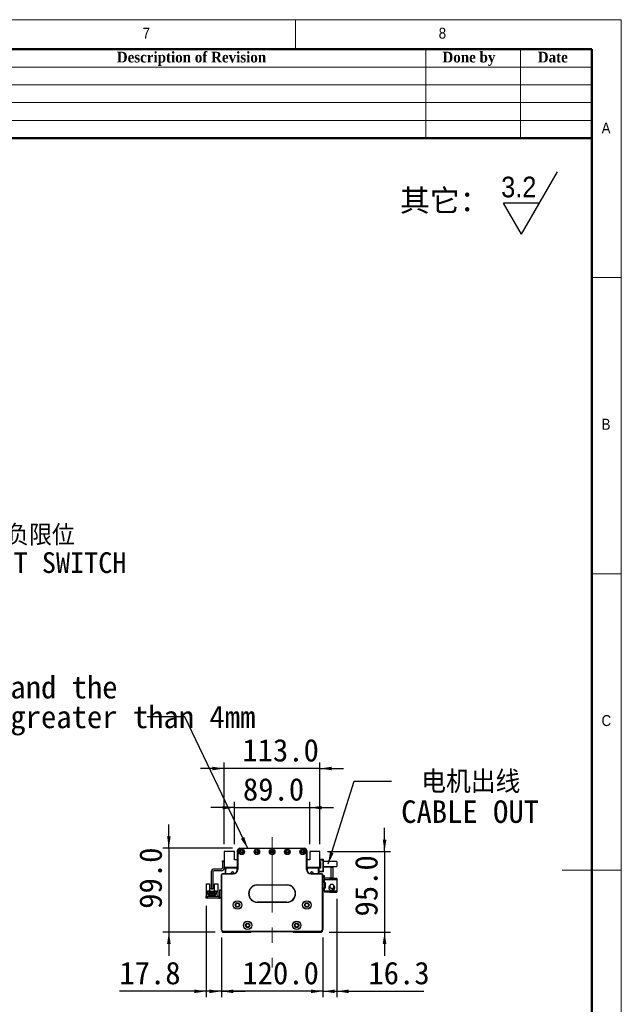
# Model space of a CAD drawing. Header units: millimetres. Extents: x 35 to 2905, y 35 to 2044.
# Tile 6 of 6: x 2194 to 2905, y 881 to 2044. Entities that reach past the tile are written whole.
import ezdxf

# ---------------------------------------------------------------- set-up
doc = ezdxf.new("R2010")
doc.units = ezdxf.units.MM
doc.header["$LTSCALE"] = 7
doc.linetypes.add('CENTERX2', pattern=[20.32, 12.7, -2.54, 2.54, -2.54])
doc.layers.add('DIMNS', color=7, linetype='Continuous')
doc.styles.add('SLDTEXTSTYLE0', font='arial.ttf', dxfattribs={"bigfont": 'bigfont'})
doc.styles.add('SLDTEXTSTYLE1', font='Gothic.ttf', dxfattribs={"width": 0.913})
doc.styles.add('SLDTEXTSTYLE2', font='timesbd.ttf', dxfattribs={"width": 0.933})
doc.styles.add('SLDTEXTSTYLE8', font='txt')
doc.styles.add('SLDTEXTSTYLE9', font='txt', dxfattribs={"bigfont": 'bigfont'})
doc.dimstyles.new('SLDDIMSTYLE1', dxfattribs={"dimtxt": 26.6, "dimasz": 14, "dimexe": 0, "dimexo": 0.0625, "dimgap": 6.65, "dimtad": 2, "dimdec": 1, "dimrnd": 1e-09, "dimzin": 4, "dimdsep": 46, "dimtxsty": 'SLDTEXTSTYLE8', "dimsah": 1, "dimcen": 0.09, "dimadec": 0, "dimazin": 1, "dimtfac": 1, "dimtdec": 1, "dimtmove": 0, "dimatfit": 0, "dimfxl": 0, "dimfrac": 2, "dimtolj": 1, "dimtzin": 12, "dimarcsym": 0})
doc.dimstyles.new('SLDDIMSTYLE2', dxfattribs={"dimtxt": 26.6, "dimasz": 14, "dimexe": 0, "dimexo": 0.0625, "dimgap": 6.65, "dimtad": 2, "dimdec": 1, "dimrnd": 1e-09, "dimzin": 12, "dimdsep": 46, "dimtxsty": 'SLDTEXTSTYLE8', "dimsah": 1, "dimcen": 0.09, "dimadec": 0, "dimazin": 3, "dimtfac": 1, "dimtdec": 1, "dimtmove": 0, "dimatfit": 0, "dimfxl": 0, "dimfrac": 2, "dimtolj": 1, "dimtzin": 12, "dimarcsym": 0})
doc.dimstyles.new('SLDDIMSTYLE3', dxfattribs={"dimtxt": 0.18, "dimasz": 14, "dimexe": 0, "dimexo": 0.0625, "dimgap": 0, "dimtad": 0, "dimtih": 1, "dimtoh": 1, "dimdec": 0, "dimrnd": 1e-09, "dimzin": 0, "dimdsep": 46, "dimtxsty": 'Standard', "dimsah": 1, "dimcen": 0.09, "dimadec": 0, "dimazin": 0, "dimtfac": 14, "dimtdec": 0, "dimtofl": 0, "dimtmove": 0, "dimatfit": 3, "dimfxl": 0, "dimfrac": 2, "dimtolj": 1, "dimtzin": 0, "dimarcsym": 0})

# ---------------------------------------------------------------- blocks, each defined once
blk = doc.blocks.new('SW_SFSYMBOL_0')
at = {"layer": 'DIMNS', "color": 0}
for p, q in [((24, -36.7), (66.5, 36.8)), ((24, -36.7), (2.8, 0)), ((45.3, 0), (2.8, 0))]:
    blk.add_line(p, q, dxfattribs=at)
at = {"layer": 'DIMNS', "color": 0, "insert": (0, 31.3), "char_height": 24.5, "attachment_point": 1, "style": 'SLDTEXTSTYLE1'}
blk.add_mtext('3.2', dxfattribs=at)
blk = doc.blocks.new('_D_6')
at = {"layer": 'DIMNS'}
for p, q in [((2432.3, 959.8), (2432.3, 889.2)), ((2552.3, 959.8), (2552.3, 889.2)), ((2432.3, 896.2), (2404.3, 896.2)), ((2552.3, 896.2), (2432.3, 896.2)), ((2552.3, 896.2), (2580.3, 896.2))]:
    blk.add_line(p, q, dxfattribs=at)
for points in [[(2432.3, 896.2), (2418.3, 898.3), (2418.3, 894.1)], [(2552.3, 896.2), (2566.3, 894.1), (2566.3, 898.3)]]:
    blk.add_solid(points, dxfattribs=at)
at = {"layer": 'DIMNS', "insert": (2457.1, 931.1), "char_height": 26.6, "attachment_point": 1, "style": 'SLDTEXTSTYLE8'}
blk.add_mtext('120.0', dxfattribs=at)
blk = doc.blocks.new('_D_7')
at = {"layer": 'DIMNS'}
for p, q in [((2414.5, 997.3), (2414.5, 889.2)), ((2432.3, 959.8), (2432.3, 889.2)), ((2414.5, 896.2), (2311.8, 896.2)), ((2432.3, 896.2), (2414.5, 896.2)), ((2432.3, 896.2), (2460.3, 896.2))]:
    blk.add_line(p, q, dxfattribs=at)
for points in [[(2414.5, 896.2), (2400.5, 898.3), (2400.5, 894.1)], [(2432.3, 896.2), (2446.3, 894.1), (2446.3, 898.3)]]:
    blk.add_solid(points, dxfattribs=at)
at = {"layer": 'DIMNS', "insert": (2311.8, 931.1), "char_height": 26.6, "attachment_point": 1, "style": 'SLDTEXTSTYLE8'}
blk.add_mtext('17.8', dxfattribs=at)
blk = doc.blocks.new('_D_8')
at = {"layer": 'DIMNS'}
for p, q in [((2370.3, 1065.2), (2370.3, 1093.2)), ((2445.4, 1065.2), (2363.3, 1065.2)), ((2370.3, 1065.2), (2370.3, 966.2)), ((2424.9, 966.2), (2363.3, 966.2)), ((2370.3, 966.2), (2370.3, 938.2))]:
    blk.add_line(p, q, dxfattribs=at)
for points in [[(2370.3, 1065.2), (2372.4, 1079.2), (2368.2, 1079.2)], [(2370.3, 966.2), (2368.2, 952.2), (2372.4, 952.2)]]:
    blk.add_solid(points, dxfattribs=at)
at = {"layer": 'DIMNS', "insert": (2335.4, 993.7), "char_height": 26.6, "attachment_point": 1, "rotation": 90, "style": 'SLDTEXTSTYLE8'}
blk.add_mtext('99.0', dxfattribs=at)
blk = doc.blocks.new('_D_9')
at = {"layer": 'DIMNS'}
for p, q in [((2568.6, 1005.6), (2568.6, 889.2)), ((2552.3, 959.8), (2552.3, 889.2)), ((2552.3, 896.2), (2524.3, 896.2)), ((2552.3, 896.2), (2568.6, 896.2)), ((2568.6, 896.2), (2671.6, 896.2))]:
    blk.add_line(p, q, dxfattribs=at)
for points in [[(2552.3, 896.2), (2538.3, 898.3), (2538.3, 894.1)], [(2568.6, 896.2), (2582.6, 894.1), (2582.6, 898.3)]]:
    blk.add_solid(points, dxfattribs=at)
at = {"layer": 'DIMNS', "insert": (2606.1, 931.1), "char_height": 26.6, "attachment_point": 1, "style": 'SLDTEXTSTYLE8'}
blk.add_mtext('16.3', dxfattribs=at)
blk = doc.blocks.new('_D_10')
at = {"layer": 'DIMNS'}
for p, q in [((2447.8, 1070.1), (2447.8, 1120.2)), ((2536.8, 1070.1), (2536.8, 1120.2)), ((2447.8, 1113.2), (2419.8, 1113.2)), ((2447.8, 1113.2), (2536.8, 1113.2)), ((2536.8, 1113.2), (2564.8, 1113.2))]:
    blk.add_line(p, q, dxfattribs=at)
for points in [[(2447.8, 1113.2), (2433.8, 1115.3), (2433.8, 1111.1)], [(2536.8, 1113.2), (2550.8, 1111.1), (2550.8, 1115.3)]]:
    blk.add_solid(points, dxfattribs=at)
at = {"layer": 'DIMNS', "insert": (2457.8, 1148.1), "char_height": 26.6, "attachment_point": 1, "style": 'SLDTEXTSTYLE8'}
blk.add_mtext('89.0', dxfattribs=at)
blk = doc.blocks.new('_D_11')
at = {"layer": 'DIMNS'}
for p, q in [((2435.8, 1070.1), (2435.8, 1166.4)), ((2548.8, 1070.1), (2548.8, 1166.4)), ((2435.8, 1159.4), (2407.8, 1159.4)), ((2548.8, 1159.4), (2435.8, 1159.4)), ((2548.8, 1159.4), (2576.8, 1159.4))]:
    blk.add_line(p, q, dxfattribs=at)
for points in [[(2435.8, 1159.4), (2421.8, 1161.5), (2421.8, 1157.3)], [(2548.8, 1159.4), (2562.8, 1157.3), (2562.8, 1161.5)]]:
    blk.add_solid(points, dxfattribs=at)
at = {"layer": 'DIMNS', "insert": (2457.1, 1194.3), "char_height": 26.6, "attachment_point": 1, "style": 'SLDTEXTSTYLE8'}
blk.add_mtext('113.0', dxfattribs=at)
blk = doc.blocks.new('_D_12')
at = {"layer": 'DIMNS'}
for p, q in [((2625.2, 1061.2), (2625.2, 1089.2)), ((2557.7, 1061.2), (2632.2, 1061.2)), ((2625.2, 1061.2), (2625.2, 966.2)), ((2559.7, 966.2), (2632.2, 966.2)), ((2625.2, 966.2), (2625.2, 938.2))]:
    blk.add_line(p, q, dxfattribs=at)
for points in [[(2625.2, 1061.2), (2627.3, 1075.2), (2623.1, 1075.2)], [(2625.2, 966.2), (2623.1, 952.2), (2627.3, 952.2)]]:
    blk.add_solid(points, dxfattribs=at)
at = {"layer": 'DIMNS', "insert": (2590.3, 984.6), "char_height": 26.6, "attachment_point": 1, "rotation": 90, "style": 'SLDTEXTSTYLE8'}
blk.add_mtext('95.0', dxfattribs=at)
blk = doc.blocks.new('SW_NOTE_3')
at = {"layer": 'DIMNS', "color": 0, "char_height": 26.6, "attachment_point": 2}
for s, insert, style in [('电机出线', (93.5, 12.3), 'SLDTEXTSTYLE9'), ('CABLE OUT', (92.7, -22.9), 'SLDTEXTSTYLE8')]:
    blk.add_mtext(s, dxfattribs=dict(at, insert=insert, style=style))
blk = doc.blocks.new('SW_NOTE_4')
at = {"layer": 'DIMNS', "color": 0, "char_height": 26.6, "attachment_point": 1, "style": 'SLDTEXTSTYLE8'}
for s, insert in [('The distance between the load plate and the ', (-813, 48.5)), ('steel belt protection belt shall be greater than 4mm', (-813, 13.4))]:
    blk.add_mtext(s, dxfattribs=dict(at, insert=insert))
blk = doc.blocks.new('SW_NOTE_7')
at = {"layer": 'DIMNS', "color": 0, "char_height": 24.5, "attachment_point": 2}
for s, insert, style in [('    光电负限位', (97, 12.2), 'SLDTEXTSTYLE9'), ('NEGATIVE LIMIT SWITCH', (94.2, -20.2), 'SLDTEXTSTYLE8')]:
    blk.add_mtext(s, dxfattribs=dict(at, insert=insert, style=style))

msp = doc.modelspace()

# ---------------------------------------------------------------- linework, layer by layer
at = {"color": 7, "linetype": 'Continuous', "lineweight": 18}
for p, q in [((2905, 2044), (35, 2044)), ((2520, 2009), (2520, 2044)), ((2905, 35), (2905, 2044)), ((70, 2009), (2870, 2009)), ((2674, 2009), (2674, 1904)), ((2786, 2009), (2786, 1904)), ((2870, 2009), (2870, 1904)), ((2870, 2009), (2870, 70)), ((2030, 1988), (2870, 1988)), ((2030, 1967), (2870, 1967)), ((2030, 1946), (2870, 1946)), ((2030, 1925), (2870, 1925)), ((2905, 1739.5), (2870, 1739.5)), ((2870, 1389.5), (2905, 1389.5)), ((2905, 1039.5), (2835, 1039.5))]:
    msp.add_line(p, q, dxfattribs=at)
at = {"color": 7, "linetype": 'Continuous', "lineweight": 50}
for p, q in [((2870, 2009), (70, 2009)), ((2870, 2009), (2870, 70)), ((2870, 1904), (2030, 1904))]:
    msp.add_line(p, q, dxfattribs=at)
at = {"color": 7, "linetype": 'Continuous', "lineweight": 25}
for p, q in [((2435.84, 1061.18), (2435.84, 1042.68)), ((2447.84, 1061.18), (2435.84, 1061.18)), ((2447.84, 1051.68), (2447.84, 1061.18)), ((2451.34, 1062.18), (2451.34, 1062.38)), ((2451.34, 1062.38), (2451.35, 1062.38)), ((2451.34, 1062.18), (2451.64, 1062.18)), ((2451.34, 1040.18), (2451.34, 1062.18)), ((2451.64, 1062.18), (2451.64, 1040.18)), ((2454.34, 1065.18), (2454.34, 1064.88)), ((2454.34, 1065.18), (2530.34, 1065.18)), ((2530.34, 1064.88), (2454.34, 1064.88)), ((2530.34, 1065.18), (2530.34, 1064.88)), ((2533.04, 1040.18), (2533.04, 1062.18)), ((2533.34, 1062.18), (2533.04, 1062.18)), ((2533.33, 1062.38), (2533.34, 1062.38)), ((2533.34, 1062.38), (2533.34, 1062.18)), ((2533.34, 1062.18), (2533.34, 1040.18)), ((2536.84, 1061.18), (2536.84, 1051.68)), ((2548.84, 1061.18), (2536.84, 1061.18)), ((2548.84, 1042.68), (2548.84, 1061.18)), ((2433.84, 1050.18), (2435.84, 1050.18)), ((2433.84, 1049.18), (2433.84, 1050.18)), ((2433.84, 1049.18), (2433.84, 1042.18)), ((2435.84, 1049.18), (2433.84, 1049.18)), ((2451.34, 1051.68), (2447.84, 1051.68)), ((2536.84, 1051.68), (2533.34, 1051.68)), ((2548.84, 1052.18), (2552.54, 1052.18)), ((2552.54, 1051.18), (2548.84, 1051.18)), ((2548.84, 1049.68), (2549.34, 1049.68)), ((2549.34, 1049.68), (2549.34, 1041.68)), ((2552.54, 1051.18), (2552.54, 1052.18)), ((2552.54, 1052.18), (2552.84, 1051.88)), ((2552.54, 1052.18), (2552.54, 1052.18)), ((2552.54, 1052.18), (2552.84, 1051.88)), ((2552.54, 1052.18), (2552.54, 1052.18)), ((2552.84, 1051.06), (2552.54, 1051.18)), ((2552.54, 1038.18), (2552.54, 1051.18)), ((2552.84, 1051.88), (2552.84, 1051.06)), ((2552.84, 1051.88), (2552.84, 1051.06)), ((2552.84, 1051.06), (2552.84, 1038.31)), ((2552.84, 1051.06), (2552.84, 1051.06)), ((2552.84, 1051.06), (2552.84, 1049.68)), ((2568.84, 1049.68), (2552.84, 1049.68)), ((2568.84, 1049.68), (2568.84, 1043.68)), ((2420.34, 1037.18), (2420.34, 1017.68)), ((2422.34, 1037.18), (2422.34, 1017.68)), ((2432.34, 1040.68), (2423.84, 1040.68)), ((2432.34, 1038.68), (2423.84, 1038.68)), ((2435.84, 1042.68), (2451.34, 1042.68)), ((2435.84, 1042.68), (2435.84, 1042.18)), ((2436.83, 1041.68), (2437.83, 1042.68)), ((2436.83, 1041.68), (2436.83, 1036.68)), ((2436.83, 1036.68), (2436.83, 1035.18)), ((2437.13, 1036.38), (2436.83, 1036.68)), ((2437.13, 1036.38), (2437.13, 1035.18)), ((2437.43, 1040.63), (2438.38, 1041.58)), ((2437.43, 1035.18), (2437.43, 1040.63)), ((2450.58, 1041.58), (2438.38, 1041.58)), ((2448.76, 1042.68), (2448.97, 1042.47)), ((2451.34, 1042.18), (2449.67, 1042.18)), ((2450.58, 1041.58), (2450.58, 1037.54)), ((2451.34, 1041.58), (2450.58, 1041.58)), ((2451.64, 1040.18), (2451.34, 1040.18)), ((2533.34, 1040.18), (2533.04, 1040.18)), ((2533.34, 1042.68), (2548.84, 1042.68)), ((2535.01, 1042.18), (2533.34, 1042.18)), ((2534.09, 1041.58), (2533.34, 1041.58)), ((2534.09, 1037.54), (2534.09, 1041.58)), ((2546.29, 1041.58), (2534.09, 1041.58)), ((2535.92, 1042.68), (2535.71, 1042.47)), ((2535.71, 1042.47), (2535.92, 1042.68)), ((2546.29, 1041.58), (2547.24, 1040.63)), ((2547.84, 1041.68), (2546.84, 1042.68)), ((2547.24, 1035.18), (2547.24, 1040.63)), ((2547.84, 1035.18), (2547.84, 1041.68)), ((2549.34, 1041.68), (2547.84, 1041.68)), ((2547.84, 1038.18), (2552.54, 1038.18)), ((2552.54, 1037.18), (2547.84, 1037.18)), ((2548.84, 1043.68), (2549.34, 1043.68)), ((2549.34, 1042.68), (2548.84, 1042.68)), ((2552.84, 1038.31), (2552.54, 1038.18)), ((2552.54, 1037.18), (2552.54, 1038.18)), ((2552.84, 1037.48), (2552.54, 1037.18)), ((2552.84, 1043.68), (2568.84, 1043.68)), ((2552.84, 1043.68), (2552.84, 1042.68)), ((2562.24, 1042.68), (2552.84, 1042.68)), ((2552.84, 1038.31), (2552.84, 1037.48)), ((2562.24, 1029.68), (2562.24, 1042.68)), ((2562.24, 1042.68), (2564.24, 1042.68)), ((2564.24, 1042.68), (2564.24, 1029.68)), ((2432.64, 1033.68), (2432.34, 1033.68)), ((2432.34, 968.68), (2432.34, 1033.68)), ((2432.64, 1033.68), (2432.64, 968.81)), ((2433.84, 1034.88), (2433.84, 1035.18)), ((2433.84, 1035.18), (2446.34, 1035.18)), ((2446.34, 1034.88), (2433.84, 1034.88)), ((2446.34, 1034.88), (2446.34, 1035.18)), ((2538.34, 1035.18), (2538.34, 1034.88)), ((2538.34, 1035.18), (2550.84, 1035.18)), ((2550.84, 1034.88), (2538.34, 1034.88)), ((2550.84, 1035.18), (2550.84, 1034.88)), ((2552.34, 1033.68), (2552.04, 1033.68)), ((2552.04, 968.81), (2552.04, 1033.68)), ((2552.34, 1033.68), (2552.34, 968.68)), ((2554.24, 1032.68), (2552.34, 1032.68)), ((2554.24, 1029.68), (2554.24, 1032.68)), ((2554.24, 1029.68), (2554.24, 1028.48)), ((2562.24, 1029.68), (2554.24, 1029.68)), ((2554.24, 1024.48), (2554.24, 1028.48)), ((2554.24, 1028.48), (2568.64, 1028.48)), ((2554.24, 1024.48), (2554.24, 1023.98)), ((2555.24, 1024.48), (2554.24, 1024.48)), ((2554.24, 1023.98), (2554.24, 1018.98)), ((2555.24, 1023.98), (2554.24, 1023.98)), ((2555.24, 1018.48), (2555.24, 1024.48)), ((2560.24, 1029.68), (2560.24, 1029.48)), ((2568.64, 1029.48), (2560.24, 1029.48)), ((2564.24, 1029.68), (2562.24, 1029.68)), ((2568.64, 1029.48), (2568.64, 1028.48)), ((2568.64, 1028.48), (2568.64, 1014.48)), ((2414.64, 1023.08), (2418.34, 1023.08)), ((2414.64, 1014.18), (2414.64, 1023.08)), ((2414.64, 1008.18), (2414.64, 1014.18)), ((2415.44, 1014.18), (2414.64, 1014.18)), ((2415.44, 1014.18), (2415.94, 1014.68)), ((2418.54, 1014.68), (2415.94, 1014.68)), ((2416.34, 1014.13), (2418.54, 1014.13)), ((2416.34, 1010.68), (2416.34, 1014.13)), ((2417.14, 1012.33), (2425.54, 1012.33)), ((2417.14, 1010.68), (2417.14, 1012.33)), ((2418.34, 1023.08), (2418.34, 1014.68)), ((2418.54, 1014.13), (2418.54, 1014.68)), ((2418.54, 1014.68), (2424.14, 1014.68)), ((2418.89, 1014.13), (2418.54, 1014.13)), ((2418.89, 1013.03), (2418.89, 1014.13)), ((2423.79, 1013.03), (2418.89, 1013.03)), ((2420.34, 1017.68), (2422.34, 1017.68)), ((2420.34, 1016.68), (2420.34, 1017.68)), ((2422.34, 1016.68), (2420.34, 1016.68)), ((2420.54, 1013.03), (2420.54, 1013.63)), ((2420.54, 1013.63), (2422.14, 1013.63)), ((2422.14, 1013.03), (2422.14, 1013.63)), ((2422.34, 1017.68), (2422.34, 1016.68)), ((2423.79, 1014.13), (2423.79, 1013.03)), ((2424.14, 1014.13), (2423.79, 1014.13)), ((2424.14, 1014.68), (2424.14, 1014.13)), ((2426.74, 1014.68), (2424.14, 1014.68)), ((2424.14, 1014.13), (2426.34, 1014.13)), ((2424.34, 1014.68), (2424.34, 1023.08)), ((2424.34, 1023.08), (2428.04, 1023.08)), ((2425.54, 1012.33), (2425.54, 1010.68)), ((2426.34, 1014.13), (2426.34, 1010.68)), ((2426.74, 1014.68), (2427.24, 1014.18)), ((2428.04, 1014.18), (2427.24, 1014.18)), ((2428.04, 1023.08), (2428.04, 1014.18)), ((2428.04, 1014.18), (2428.04, 1008.18)), ((2430.34, 1015.18), (2430.34, 1016.18)), ((2430.34, 1016.18), (2432.34, 1016.18)), ((2432.34, 1015.18), (2430.34, 1015.18)), ((2430.34, 1007.18), (2430.34, 1015.18)), ((2474.84, 1021.98), (2509.84, 1021.98)), ((2474.84, 1021.98), (2474.84, 1021.68)), ((2509.84, 1021.68), (2474.84, 1021.68)), ((2499.84, 1021.68), (2499.84, 1021.63)), ((2509.84, 1021.98), (2509.84, 1021.68)), ((2554.24, 1018.48), (2554.24, 1018.98)), ((2554.24, 1018.98), (2555.24, 1018.98)), ((2554.24, 1014.48), (2554.24, 1018.48)), ((2554.24, 1018.48), (2555.24, 1018.48)), ((2554.24, 1014.48), (2554.24, 1013.28)), ((2568.64, 1014.48), (2554.24, 1014.48)), ((2560.24, 1013.28), (2554.24, 1013.28)), ((2559.69, 1019.28), (2559.59, 1018.48)), ((2559.92, 1019.92), (2559.79, 1019.6)), ((2559.8, 1020.06), (2559.83, 1020.07)), ((2559.83, 1016.89), (2559.8, 1016.9)), ((2559.83, 1020.07), (2560.22, 1020.65)), ((2559.99, 1019.99), (2559.83, 1020.07)), ((2559.96, 1019.9), (2559.83, 1019.96)), ((2560.24, 1013.48), (2568.64, 1013.48)), ((2560.24, 1013.48), (2560.24, 1013.28)), ((2568.64, 1014.48), (2568.64, 1013.48)), ((2414.54, 1006.18), (2414.54, 1008.18)), ((2414.54, 1008.18), (2415.54, 1008.18)), ((2415.54, 1006.18), (2414.54, 1006.18)), ((2415.54, 1008.18), (2415.54, 1006.18)), ((2429.34, 1008.18), (2415.54, 1008.18)), ((2429.34, 1006.18), (2415.54, 1006.18)), ((2417.14, 1010.68), (2416.34, 1010.68)), ((2417.14, 1009.63), (2417.14, 1010.68)), ((2418.34, 1009.63), (2417.14, 1009.63)), ((2418.09, 1011.28), (2418.09, 1010.78)), ((2418.59, 1011.28), (2418.09, 1011.28)), ((2418.09, 1010.78), (2418.59, 1010.78)), ((2418.34, 1008.83), (2418.34, 1009.63)), ((2424.34, 1009.63), (2418.34, 1009.63)), ((2424.34, 1008.83), (2418.34, 1008.83)), ((2418.59, 1010.78), (2418.59, 1011.28)), ((2420.09, 1011.28), (2420.09, 1010.78)), ((2420.59, 1011.28), (2420.09, 1011.28)), ((2420.09, 1010.78), (2420.59, 1010.78)), ((2420.59, 1010.78), (2420.59, 1011.28)), ((2422.09, 1011.28), (2422.09, 1010.78)), ((2422.59, 1011.28), (2422.09, 1011.28)), ((2422.09, 1010.78), (2422.59, 1010.78)), ((2422.59, 1010.78), (2422.59, 1011.28)), ((2424.09, 1011.28), (2424.09, 1010.78)), ((2424.59, 1011.28), (2424.09, 1011.28)), ((2424.09, 1010.78), (2424.59, 1010.78)), ((2424.34, 1009.63), (2424.34, 1008.83)), ((2425.54, 1009.63), (2424.34, 1009.63)), ((2424.59, 1010.78), (2424.59, 1011.28)), ((2425.54, 1010.68), (2425.54, 1009.63)), ((2426.34, 1010.68), (2425.54, 1010.68)), ((2429.34, 1008.18), (2429.34, 1006.18)), ((2430.34, 1007.18), (2432.34, 1007.18)), ((2430.34, 1006.18), (2430.34, 1007.18)), ((2432.34, 1006.18), (2430.34, 1006.18)), ((2474.84, 1001.68), (2474.84, 1001.38)), ((2474.84, 1001.68), (2509.84, 1001.68)), ((2509.84, 1001.38), (2474.84, 1001.38)), ((2509.84, 1001.68), (2509.84, 1001.38)), ((2432.64, 968.81), (2432.34, 968.68)), ((2434.34, 966.68), (2432.34, 968.68)), ((2432.64, 968.81), (2434.46, 966.98)), ((2432.84, 968.18), (2432.84, 967.18)), ((2432.84, 967.18), (2433.84, 966.18)), ((2433.84, 966.18), (2467.34, 966.18)), ((2434.46, 966.98), (2434.34, 966.68)), ((2550.34, 966.68), (2434.34, 966.68)), ((2434.46, 966.98), (2550.21, 966.98)), ((2467.34, 966.18), (2467.84, 966.68)), ((2516.84, 966.68), (2517.34, 966.18)), ((2517.34, 966.18), (2550.84, 966.18)), ((2550.21, 966.98), (2552.04, 968.81)), ((2550.21, 966.98), (2550.34, 966.68)), ((2552.34, 968.68), (2550.34, 966.68)), ((2550.84, 966.18), (2551.84, 967.18)), ((2551.84, 967.18), (2551.84, 968.18)), ((2552.04, 968.81), (2552.34, 968.68))]:
    msp.add_line(p, q, dxfattribs=at)
at = {"color": 7, "linetype": 'Continuous', "lineweight": 25, "flags": 128}
for points in [[(2485.19, 1021.68), (2484.84, 1021.63), (2484.49, 1021.68)], [(2500.19, 1021.68), (2499.84, 1021.63), (2499.49, 1021.68)], [(2429.34, 1006.18), (2429.92, 1006.24), (2430.34, 1006.35)]]:
    msp.add_lwpolyline(points, dxfattribs=at)
at = {"color": 7, "linetype": 'Continuous', "lineweight": 25}
for centre, radius in [((2456.34, 1060.93), 3.25), ((2456.34, 1060.93), 3), ((2456.34, 1060.93), 1.6), ((2456.34, 1060.93), 1.25), ((2474.34, 1060.93), 3.25), ((2474.34, 1060.93), 3), ((2474.34, 1060.93), 1.6), ((2474.34, 1060.93), 1.25), ((2492.34, 1060.93), 3.25), ((2492.34, 1060.93), 3), ((2492.34, 1060.93), 1.6), ((2492.34, 1060.93), 1.25), ((2510.34, 1060.93), 3.25), ((2510.34, 1060.93), 3), ((2510.34, 1060.93), 1.6), ((2510.34, 1060.93), 1.25), ((2528.34, 1060.93), 3.25), ((2528.34, 1060.93), 3), ((2528.34, 1060.93), 1.6), ((2528.34, 1060.93), 1.25), ((2451.34, 998.17), 5.03), ((2451.34, 998.17), 5), ((2451.34, 998.17), 2.65), ((2533.34, 998.17), 5.03), ((2533.34, 998.17), 5), ((2533.34, 998.17), 2.65), ((2451.34, 998.17), 2.1), ((2533.34, 998.17), 2.1), ((2463.34, 974.14), 5.03), ((2463.34, 974.14), 5), ((2521.34, 974.14), 5.03), ((2521.34, 974.14), 5), ((2463.34, 974.14), 2.65), ((2463.34, 974.14), 2.1), ((2521.34, 974.14), 2.65), ((2521.34, 974.14), 2.1)]:
    msp.add_circle(centre, radius, dxfattribs=at)
for centre, radius, start, end in [((2454.34, 1062.18), 3, 90, 180), ((2454.34, 1062.18), 2.7, 90, 180), ((2530.34, 1062.18), 3, 0, 90), ((2530.34, 1062.18), 2.7, 0, 90), ((2423.84, 1037.18), 3.5, 90, 180), ((2423.84, 1037.18), 1.5, 90, 180), ((2432.34, 1042.18), 1.5, 270, 0), ((2432.34, 1042.18), 3.5, 270, 0), ((2445.33, 1035.18), 2, 90, 180), ((2445.33, 1035.18), 2, 2.85229, 90), ((2446.34, 1040.18), 5.3, 270, 0), ((2446.34, 1040.18), 5, 270, 0), ((2449.67, 1043.18), 1, 224.99989, 270), ((2538.34, 1040.18), 5.3, 180, 270), ((2538.34, 1040.18), 5, 180, 270), ((2535.01, 1043.18), 1, 270, 315.00006), ((2535.01, 1043.18), 1, 270, 315.00006), ((2539.34, 1035.18), 2, 90, 177.1477), ((2539.34, 1035.18), 2, 0.00002, 90), ((2539.34, 1035.18), 2, 0.00002, 90), ((2433.84, 1033.68), 1.5, 90, 180), ((2433.84, 1033.68), 1.2, 90, 180), ((2550.84, 1033.68), 1.5, 0, 90), ((2550.84, 1033.68), 1.2, 0, 90), ((2474.84, 1011.68), 10.3, 90, 270), ((2474.84, 1011.68), 10, 90, 270), ((2509.84, 1011.68), 10.3, 270, 90), ((2509.84, 1011.68), 10, 270, 90), ((2562.84, 1018.48), 3.4, 207.88541, 44.31348), ((2562.84, 1018.48), 3.45, 237.57421, 0), ((2562.84, 1018.48), 2.5, 274.06825, 11.05475), ((2562.84, 1018.48), 2.6, 277.27427, 10.90897), ((2562.84, 1018.48), 3.45, 0, 47.89891), ((2429.34, 1009.18), 1, 270, 0)]:
    msp.add_arc(centre, radius, start, end, dxfattribs=at)
for points, knots in [([(2560.67, 1021.41), (2560.48, 1021.05), (2560.15, 1020.39), (2559.69, 1019.33), (2559.47, 1018.51), (2559.42, 1017.84), (2559.52, 1017.28), (2559.74, 1016.68), (2560.2, 1016.08), (2560.88, 1015.64), (2561.6, 1015.41), (2562.37, 1015.4), (2563.08, 1015.64), (2563.26, 1015.76), (2563.21, 1015.8), (2563.19, 1015.81)], [0, 0, 0, 0, 0.1800985, 0.3300043, 0.4496449, 0.5397496, 0.5746227, 0.6053219, 0.6784018, 0.7214063, 0.7619834, 0.8291607, 0.8886695, 0.9605996, 1, 1, 1, 1]), ([(2564.23, 1022.25), (2564.48, 1022.02), (2564.98, 1021.56), (2565.38, 1020.64), (2565.42, 1019.72), (2565.14, 1018.93), (2564.63, 1018.31), (2563.94, 1017.9), (2563.13, 1017.73), (2562.29, 1017.84), (2561.51, 1018.21), (2560.89, 1018.81), (2560.5, 1019.57), (2560.41, 1020.42), (2560.52, 1021.18), (2560.86, 1021.77), (2561.39, 1022.19), (2562.13, 1022.44), (2562.87, 1022.51), (2563.42, 1022.54), (2563.68, 1022.53), (2563.76, 1022.53), (2563.78, 1022.52), (2563.86, 1022.49), (2564.01, 1022.4), (2564.15, 1022.3), (2564.23, 1022.25)], [0, 0, 0, 0, 0.0648176, 0.1297793, 0.189732, 0.2426191, 0.2944133, 0.3462435, 0.3987244, 0.4521998, 0.5066016, 0.5614526, 0.616052, 0.6697726, 0.727069, 0.7653775, 0.8036915, 0.8589096, 0.9142292, 0.9495547, 0.9640012, 0.9648512, 0.9657591, 0.9687105, 0.9805281, 1, 1, 1, 1]), ([(2565.06, 1017.34), (2565.17, 1017.59), (2565.36, 1018.06), (2565.4, 1018.57), (2565.32, 1018.87), (2565.29, 1018.96)], [0, 0, 0, 0, 0.4359585, 0.8267397, 1, 1, 1, 1])]:
    msp.add_open_spline(points, degree=3, knots=knots, dxfattribs=at)
at = {"layer": 'DIMNS', "linetype": 'CENTERX2', "lineweight": 18}
msp.add_line((2492.34, 1078.13), (2492.34, 924.23), dxfattribs=at)

# ---------------------------------------------------------------- block references
at = {"layer": 'DIMNS'}
for name, p in [('SW_SFSYMBOL_0', (2763.02, 1827.32)), ('SW_NOTE_7', (2050.98, 1435.07)), ('SW_NOTE_4', (2344.53, 1220.28)), ('SW_NOTE_3', (2633.55, 1144.64))]:
    msp.add_blockref(name, p, dxfattribs=at)

# ---------------------------------------------------------------- texts
at = {"color": 7, "linetype": 'Continuous', "lineweight": 0}
for s, insert, char_height, attachment_point, style in [('7', (2339.17, 2034.52), 12.96, 1, 'SLDTEXTSTYLE1'), ('8', (2689.17, 2034.52), 12.96, 1, 'SLDTEXTSTYLE1'), ('Description of Revision', (2397.01, 2006.1), 12.6, 2, 'SLDTEXTSTYLE2'), ('Done by', (2724.88, 2006.1), 12.6, 2, 'SLDTEXTSTYLE2'), ('Date', (2824, 2006.1), 12.6, 2, 'SLDTEXTSTYLE2'), ('A', (2881.67, 1922.52), 12.96, 1, 'SLDTEXTSTYLE1'), ('B', (2881.67, 1572.52), 12.96, 1, 'SLDTEXTSTYLE1'), ('C', (2881.67, 1222.52), 12.96, 1, 'SLDTEXTSTYLE1')]:
    msp.add_mtext(s, dxfattribs=dict(at, insert=insert, char_height=char_height, attachment_point=attachment_point, style=style))
at = {"layer": 'DIMNS', "insert": (2643.32, 1843.39), "char_height": 25.929, "attachment_point": 1, "style": 'SLDTEXTSTYLE0'}
msp.add_mtext('其它：', dxfattribs=at)

# ---------------------------------------------------------------- dimensions: what is measured, and where the dimension line sits
at = {"layer": 'DIMNS'}
for base, p1, p2, dimstyle, picture, middle in [((2435.84, 1159.43), (2548.84, 1061.18), (2435.84, 1061.18), 'SLDDIMSTYLE1', '_D_11', (2499.47, 1159.43)), ((2536.84, 1113.19), (2447.84, 1061.18), (2536.84, 1061.18), 'SLDDIMSTYLE1', '_D_10', (2490.55, 1113.19)), ((2568.64, 896.18), (2552.34, 968.68), (2568.64, 1014.48), 'SLDDIMSTYLE2', '_D_9', (2638.83, 896.18)), ((2414.54, 896.18), (2432.34, 968.68), (2414.54, 1006.18), 'SLDDIMSTYLE2', '_D_7', (2344.56, 896.18)), ((2432.34, 896.18), (2552.34, 968.68), (2432.34, 968.68), 'SLDDIMSTYLE1', '_D_6', (2499.47, 896.18))]:
    dim = msp.add_linear_dim(base=base, p1=p1, p2=p2, dimstyle=dimstyle, dxfattribs=at)
    dim.commit()
    dim.dimension.update_dxf_attribs({"geometry": picture, "text_midpoint": middle, "dimtype": 160})
for base, p1, p2, picture, middle in [((2370.33, 966.18), (2454.34, 1065.18), (2433.84, 966.18), '_D_8', (2370.33, 1026.43)), ((2625.15, 966.18), (2548.84, 1061.18), (2550.84, 966.18), '_D_12', (2625.15, 1017.35))]:
    dim = msp.add_linear_dim(base=base, p1=p1, p2=p2, angle=90, dimstyle='SLDDIMSTYLE1', dxfattribs=at)
    dim.commit()
    dim.dimension.update_dxf_attribs({"geometry": picture, "text_midpoint": middle, "dimtype": 160})

# ---------------------------------------------------------------- leaders
for points in [[(2463.46, 1064.88), (2388.98, 1220.28), (2344.53, 1220.28)], [(2558.61, 1046.63), (2589.1, 1144.64), (2633.55, 1144.64)]]:
    msp.add_leader(points, dimstyle='SLDDIMSTYLE3', dxfattribs=at)

doc.saveas('drawing.dxf')
